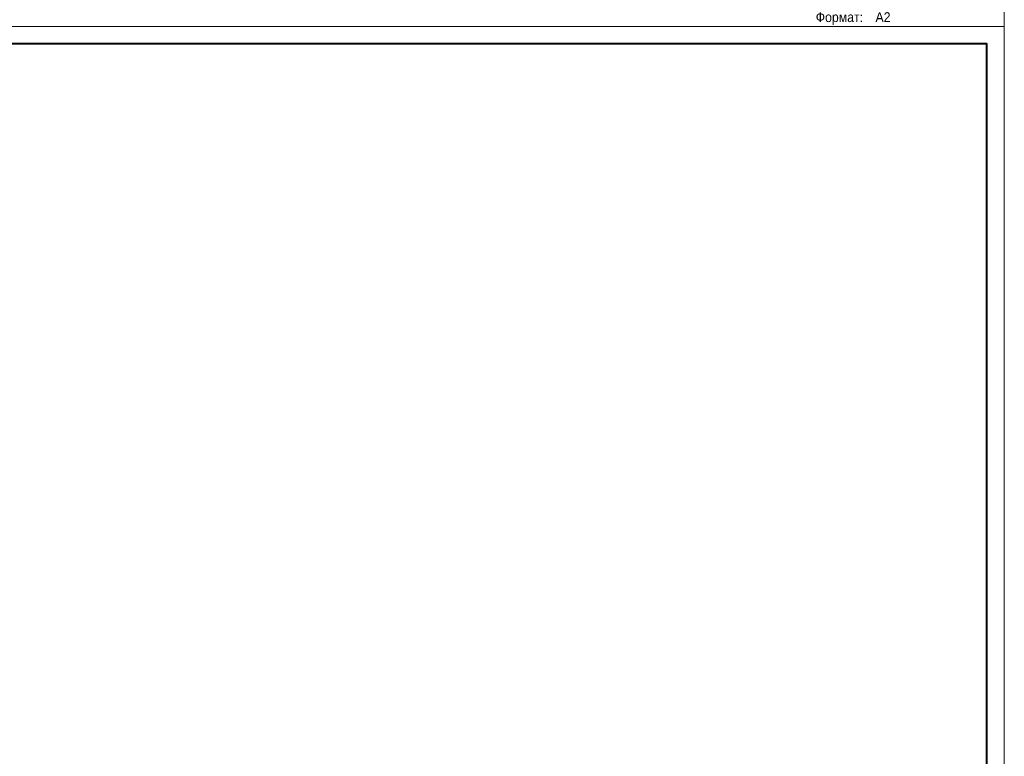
# Model space of a CAD drawing. Header units: millimetres. Extents: x -195178 to 1761886, y 140622 to 301105.
# Tile 7 of 131: x -102034 to -73854, y 203401 to 224498. Entities that reach past the tile are written whole.
import ezdxf

# ---------------------------------------------------------------- set-up
doc = ezdxf.new("R2010")
doc.units = ezdxf.units.MM
doc.layers.add('Рамка', color=7, linetype='Continuous', lineweight=18)
doc.layers.add('формат', color=250, linetype='Continuous')
doc.styles.add('Arial', font='arial.ttf', dxfattribs={"width": 0.9, "height": 699.9999999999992})

# ---------------------------------------------------------------- blocks, each defined once
blk = doc.blocks.new('*U29')
at = {"color": 0, "lineweight": 0}
blk.add_lwpolyline([(-594, 4.393872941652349e-15), (6.661338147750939e-14, 6.661338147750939e-14), (3.331937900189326e-14, 420.0000000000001), (-594.0000000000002, 420.0000000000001)], close=True, dxfattribs=at)
at = {"lineweight": 40}
blk.add_lwpolyline([(-574, 5.000000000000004), (-4.999999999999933, 5.000000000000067), (-4.999999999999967, 415.0000000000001), (-574.0000000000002, 415.0000000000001)], close=True, dxfattribs=at)
at = {"style": 'Arial', "width": 0.9}
blk.add_text('Формат:', height=2.8, dxfattribs=at).set_placement((-53.97311837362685, 1.250000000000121))
at = {"style": 'Arial', "width": 0.9, "flags": 8}
blk.add_attdef('FORMAT', (-36.87188609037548, 1.257088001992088), '', height=2.8, dxfattribs=at)

msp = doc.modelspace()

# ---------------------------------------------------------------- linework, layer by layer
at = {"layer": 'Рамка'}
msp.add_lwpolyline([(-131253.9483548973, 182804.784122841), (-74353.94835489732, 182804.784122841), (-74353.94835489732, 223804.784122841), (-131253.9483548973, 223804.784122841)], close=True, dxfattribs=at)

# ---------------------------------------------------------------- block references
at = {"layer": 'формат', "xscale": 100, "yscale": 100, "zscale": 100}
msp.add_blockref('*U29', (-73853.94835489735, 224304.784122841), dxfattribs=at).add_auto_attribs({'FORMAT': 'А2'})
msp.add_blockref('*U29', (-73853.94835489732, 182304.784122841), dxfattribs=at)

doc.saveas('drawing.dxf')
